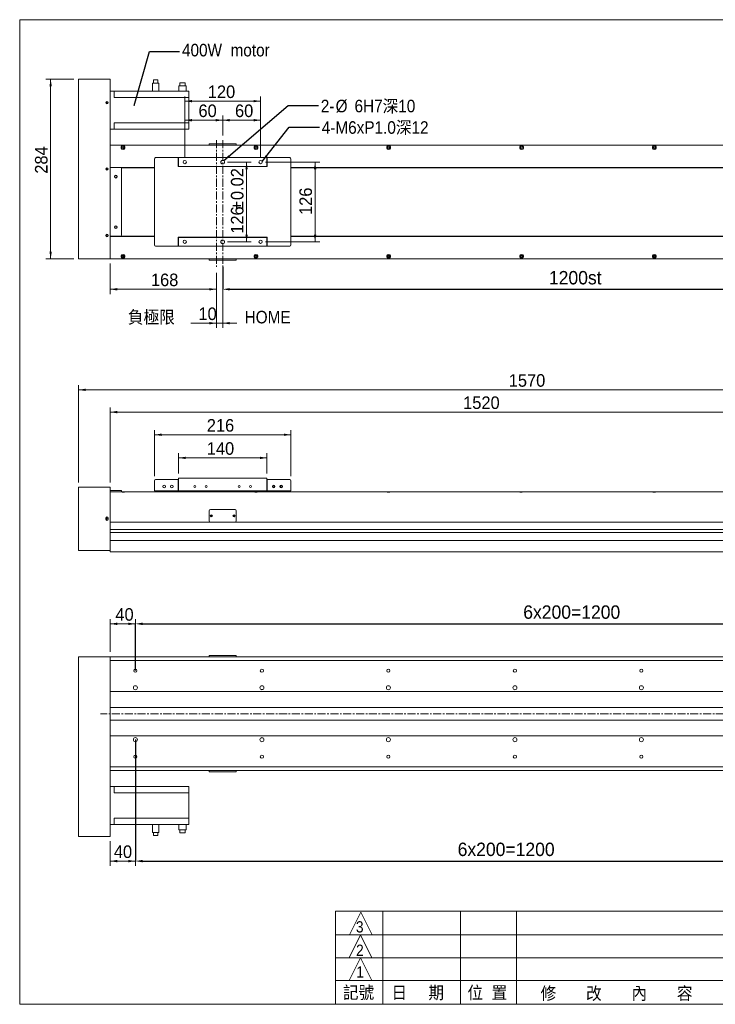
# Model space of a CAD drawing. Header units: millimetres. Extents: x 9 to 2218, y 7 to 1567.
# Tile 1 of 2: x 9 to 1109, y 10 to 1567. Entities that reach past the tile are written whole.
import ezdxf

# ---------------------------------------------------------------- set-up
doc = ezdxf.new("R2010")
doc.units = ezdxf.units.MM
doc.header["$PDSIZE"] = -1
doc.linetypes.add('CENTERX2', pattern=[20.32, 12.7, -2.54, 2.54, -2.54])
doc.layers.add('BORDER', color=7, linetype='Continuous', lineweight=0)
doc.styles.add('SLDTEXTSTYLE0', font='新細明體')
doc.styles.add('SLDTEXTSTYLE1', font='GOTHIC.TTF', dxfattribs={"width": 0.913})
doc.styles.get("Standard").update_dxf_attribs({"font": 'GOTHIC.TTF'})
doc.dimstyles.new('SLDDIMSTYLE0', dxfattribs={"dimtxt": 21.187337, "dimasz": 11.25, "dimexe": 0, "dimexo": 0.0625, "dimgap": 5.296834, "dimtad": 1, "dimtoh": 1, "dimdec": 3, "dimzin": 12, "dimdsep": 46, "dimtxsty": 'SLDTEXTSTYLE0', "dimsah": 1, "dimcen": 0.09, "dimadec": 0, "dimazin": 0, "dimtfac": 1, "dimtdec": 3, "dimtofl": 0, "dimtmove": 0, "dimatfit": 3, "dimfxl": 0, "dimtolj": 1, "dimtzin": 12, "dimarcsym": 0})
doc.dimstyles.new('SLDDIMSTYLE1', dxfattribs={"dimtxt": 3.75, "dimasz": 1.25, "dimexe": 0, "dimexo": 0.0625, "dimgap": 0.9375, "dimtad": 0, "dimtih": 1, "dimtoh": 1, "dimdec": 0, "dimzin": 0, "dimdsep": 46, "dimtxsty": 'Standard', "dimblk1": 'DOT', "dimblk2": 'DOT', "dimsah": 1, "dimcen": 0.09, "dimadec": 0, "dimazin": 0, "dimtfac": 1, "dimtdec": 0, "dimtofl": 0, "dimtmove": 0, "dimatfit": 3, "dimldrblk": 'DOT', "dimfxl": 0, "dimtolj": 1, "dimtzin": 0, "dimarcsym": 0})
doc.dimstyles.new('SLDDIMSTYLE2', dxfattribs={"dimtxt": 11.25, "dimasz": 11.25, "dimexe": 0, "dimexo": 0.0625, "dimgap": 2.8125, "dimtad": 0, "dimtih": 1, "dimtoh": 1, "dimdec": 0, "dimzin": 0, "dimdsep": 46, "dimtxsty": 'Standard', "dimsah": 1, "dimcen": 0.09, "dimadec": 0, "dimazin": 0, "dimtfac": 1, "dimtdec": 0, "dimtofl": 0, "dimtmove": 0, "dimatfit": 3, "dimfxl": 0, "dimtolj": 1, "dimtzin": 0, "dimarcsym": 0})

# ---------------------------------------------------------------- blocks, each defined once
blk = doc.blocks.new('*D1')
at = {"layer": 'BORDER'}
for p, q in [((152, 835.1), (152, 954)), ((1672, 828), (1672, 954)), ((152, 946.5), (1672, 946.5))]:
    blk.add_line(p, q, dxfattribs=at)
for points in [[(152, 946.5), (163.3, 944.6), (163.3, 948.4)], [(1672, 946.5), (1660.8, 948.4), (1660.8, 944.6)]]:
    blk.add_solid(points, dxfattribs=at)
at = {"layer": 'BORDER', "insert": (710.2, 971.3), "char_height": 19.84, "attachment_point": 1, "style": 'SLDTEXTSTYLE0'}
blk.add_mtext('1520', dxfattribs=at)
blk = doc.blocks.new('*D2')
at = {"layer": 'BORDER'}
for p, q in [((102, 835.1), (102, 989.2)), ((102, 981.7), (1672, 981.7)), ((1672, 828), (1672, 989.2))]:
    blk.add_line(p, q, dxfattribs=at)
for points in [[(102, 981.7), (113.3, 979.9), (113.3, 983.6)], [(1672, 981.7), (1660.8, 983.6), (1660.8, 979.9)]]:
    blk.add_solid(points, dxfattribs=at)
at = {"layer": 'BORDER', "insert": (782.3, 1006.5), "char_height": 19.84, "attachment_point": 1, "style": 'SLDTEXTSTYLE0'}
blk.add_mtext('1570', dxfattribs=at)
blk = doc.blocks.new('*D3')
at = {"layer": 'BORDER'}
for p, q in [((260, 849.5), (260, 881.7)), ((260, 874.2), (400, 874.2)), ((400, 849.5), (400, 881.7))]:
    blk.add_line(p, q, dxfattribs=at)
for points in [[(260, 874.2), (271.3, 872.3), (271.3, 876)], [(400, 874.2), (388.8, 876), (388.8, 872.3)]]:
    blk.add_solid(points, dxfattribs=at)
at = {"layer": 'BORDER', "insert": (304.9, 898.9), "char_height": 19.84, "attachment_point": 1, "style": 'SLDTEXTSTYLE0'}
blk.add_mtext('140', dxfattribs=at)
blk = doc.blocks.new('*D4')
at = {"layer": 'BORDER'}
for p, q in [((222, 845.5), (222, 918.2)), ((222, 910.7), (438, 910.7)), ((438, 845.5), (438, 918.2))]:
    blk.add_line(p, q, dxfattribs=at)
for points in [[(222, 910.7), (233.3, 908.9), (233.3, 912.6)], [(438, 910.7), (426.8, 912.6), (426.8, 908.9)]]:
    blk.add_solid(points, dxfattribs=at)
at = {"layer": 'BORDER', "insert": (304.9, 935.5), "char_height": 19.84, "attachment_point": 1, "style": 'SLDTEXTSTYLE0'}
blk.add_mtext('216', dxfattribs=at)
blk = doc.blocks.new('*D7')
at = {"layer": 'BORDER'}
for p, q in [((152, 1181.3), (152, 1133.2)), ((320, 1166.9), (320, 1133.2)), ((320, 1140.7), (152, 1140.7))]:
    blk.add_line(p, q, dxfattribs=at)
for points in [[(152, 1140.7), (163.3, 1138.8), (163.3, 1142.6)], [(320, 1140.7), (308.8, 1142.6), (308.8, 1138.8)]]:
    blk.add_solid(points, dxfattribs=at)
at = {"layer": 'BORDER', "insert": (216.6, 1165.5), "char_height": 19.84, "attachment_point": 1, "style": 'SLDTEXTSTYLE0'}
blk.add_mtext('168', dxfattribs=at)
blk = doc.blocks.new('*D8')
at = {"layer": 'BORDER'}
for p, q in [((330, 1168.9), (330, 1079.6)), ((320, 1166.9), (320, 1079.6)), ((320, 1087.1), (279.8, 1087.1)), ((330, 1087.1), (320, 1087.1)), ((330, 1087.1), (352.5, 1087.1))]:
    blk.add_line(p, q, dxfattribs=at)
for points in [[(320, 1087.1), (308.8, 1089), (308.8, 1085.2)], [(330, 1087.1), (341.3, 1085.2), (341.3, 1089)]]:
    blk.add_solid(points, dxfattribs=at)
at = {"layer": 'BORDER', "insert": (291.7, 1111.9), "char_height": 19.84, "attachment_point": 1, "style": 'SLDTEXTSTYLE0'}
blk.add_mtext('10', dxfattribs=at)
blk = doc.blocks.new('*D9')
at = {"layer": 'BORDER', "color": 0, "lineweight": -2}
for p, q in [((330, 1176.4), (330, 1140.7)), ((1530, 1174.4), (1530, 1140.7)), ((341.3, 1140.7), (1518.8, 1140.7))]:
    blk.add_line(p, q, dxfattribs=at)
at = {"layer": 'BORDER', "color": 0}
for points in [[(341.3, 1142.6), (341.3, 1138.8), (330, 1140.7)], [(1518.8, 1142.6), (1518.8, 1138.8), (1530, 1140.7)]]:
    blk.add_solid(points, dxfattribs=at)
at = {"layer": 'Defpoints', "color": 0}
for p in [(330, 1176.4), (1530, 1174.4), (1530, 1140.7)]:
    blk.add_point(p, dxfattribs=at)
at = {"layer": 'BORDER', "color": 0, "insert": (845.8, 1169.6), "char_height": 21.19, "attachment_point": 1, "style": 'SLDTEXTSTYLE0'}
blk.add_mtext('\\A1;1200st', dxfattribs=at)
blk = doc.blocks.new('*D10')
at = {"layer": 'BORDER'}
for p, q in [((397.5, 1341.8), (483.6, 1341.8)), ((476.1, 1341.8), (476.1, 1215.8)), ((397.5, 1215.8), (483.6, 1215.8))]:
    blk.add_line(p, q, dxfattribs=at)
for points in [[(476.1, 1341.8), (474.2, 1330.5), (478, 1330.5)], [(476.1, 1215.8), (478, 1227), (474.2, 1227)]]:
    blk.add_solid(points, dxfattribs=at)
at = {"layer": 'BORDER', "insert": (451.3, 1258.2), "char_height": 19.84, "attachment_point": 1, "rotation": 90, "style": 'SLDTEXTSTYLE0'}
blk.add_mtext('126', dxfattribs=at)
blk = doc.blocks.new('*D11')
at = {"layer": 'BORDER'}
for p, q in [((337.5, 1341.8), (375.3, 1341.8)), ((367.8, 1341.8), (367.8, 1215.8)), ((337.5, 1215.8), (375.3, 1215.8))]:
    blk.add_line(p, q, dxfattribs=at)
for points in [[(367.8, 1341.8), (365.9, 1330.5), (369.7, 1330.5)], [(367.8, 1215.8), (369.7, 1227), (365.9, 1227)]]:
    blk.add_solid(points, dxfattribs=at)
at = {"layer": 'BORDER', "char_height": 19.84, "attachment_point": 1, "rotation": 90, "style": 'SLDTEXTSTYLE0'}
for s, insert in [('0.02', (343, 1281.7)), ('%%p', (343, 1265.8)), ('126', (343, 1228.5))]:
    blk.add_mtext(s, dxfattribs=dict(at, insert=insert))
blk = doc.blocks.new('*D12')
at = {"layer": 'BORDER'}
for p, q in [((94.5, 1472.8), (50.5, 1472.8)), ((58, 1472.8), (58, 1188.8)), ((94.5, 1188.8), (50.5, 1188.8))]:
    blk.add_line(p, q, dxfattribs=at)
for points in [[(58, 1472.8), (56.1, 1461.5), (59.9, 1461.5)], [(58, 1188.8), (59.9, 1200), (56.1, 1200)]]:
    blk.add_solid(points, dxfattribs=at)
at = {"layer": 'BORDER', "insert": (33.2, 1323.4), "char_height": 19.84, "attachment_point": 1, "rotation": 90, "style": 'SLDTEXTSTYLE0'}
blk.add_mtext('284', dxfattribs=at)
blk = doc.blocks.new('*D13')
at = {"layer": 'BORDER'}
for p, q in [((270, 1349.3), (270, 1445.6)), ((270, 1438.1), (390, 1438.1)), ((390, 1349.3), (390, 1445.6))]:
    blk.add_line(p, q, dxfattribs=at)
for points in [[(270, 1438.1), (281.3, 1436.3), (281.3, 1440)], [(390, 1438.1), (378.8, 1440), (378.8, 1436.3)]]:
    blk.add_solid(points, dxfattribs=at)
at = {"layer": 'BORDER', "insert": (306.5, 1462.9), "char_height": 19.84, "attachment_point": 1, "style": 'SLDTEXTSTYLE0'}
blk.add_mtext('120', dxfattribs=at)
blk = doc.blocks.new('*D14')
at = {"layer": 'BORDER'}
for p, q in [((270, 1349.3), (270, 1415.5)), ((330, 1408), (270, 1408)), ((330, 1384), (330, 1415.5))]:
    blk.add_line(p, q, dxfattribs=at)
for points in [[(270, 1408), (281.3, 1406.1), (281.3, 1409.9)], [(330, 1408), (318.8, 1409.9), (318.8, 1406.1)]]:
    blk.add_solid(points, dxfattribs=at)
at = {"layer": 'BORDER', "insert": (291.7, 1432.8), "char_height": 19.84, "attachment_point": 1, "style": 'SLDTEXTSTYLE0'}
blk.add_mtext('60', dxfattribs=at)
blk = doc.blocks.new('*D15')
at = {"layer": 'BORDER'}
for p, q in [((330, 1384), (330, 1415.5)), ((330, 1408), (390, 1408)), ((390, 1349.3), (390, 1415.5))]:
    blk.add_line(p, q, dxfattribs=at)
for points in [[(330, 1408), (341.3, 1406.1), (341.3, 1409.9)], [(390, 1408), (378.8, 1409.9), (378.8, 1406.1)]]:
    blk.add_solid(points, dxfattribs=at)
at = {"layer": 'BORDER', "insert": (349.5, 1432.8), "char_height": 19.84, "attachment_point": 1, "style": 'SLDTEXTSTYLE0'}
blk.add_mtext('60', dxfattribs=at)
blk = doc.blocks.new('_Dot')
at = {"color": 0, "linetype": 'ByBlock', "lineweight": -2}
blk.add_line((-0.5, 0), (-1, 0), dxfattribs=at)
at = {"color": 0, "linetype": 'ByBlock', "const_width": 0.5}
blk.add_lwpolyline([(-0.25, 0, 1), (0.25, 0, 1)], format="xyb", close=True, dxfattribs=at)
blk = doc.blocks.new('SW_NOTE_0')
at = {"layer": 'BORDER', "color": 0, "char_height": 19.84, "attachment_point": 1, "style": 'SLDTEXTSTYLE1'}
for s, insert in [('2-', (3.8, 9.2, 58.2)), ('%%c', (27.2, 9.2, 58.2)), ('6H7深10', (57.1, 9.2, 58.2))]:
    blk.add_mtext(s, dxfattribs=dict(at, insert=insert))
blk = doc.blocks.new('*D21')
at = {"layer": 'BORDER'}
for p, q in [((152, 567.3), (152, 619.3)), ((152, 611.8), (192, 611.8)), ((192, 545.3), (192, 619.3))]:
    blk.add_line(p, q, dxfattribs=at)
for points in [[(152, 611.8), (163.3, 609.9), (163.3, 613.7)], [(192, 611.8), (180.8, 613.7), (180.8, 609.9)]]:
    blk.add_solid(points, dxfattribs=at)
at = {"layer": 'BORDER', "insert": (160.4, 636.6), "char_height": 19.84, "attachment_point": 1, "style": 'SLDTEXTSTYLE0'}
blk.add_mtext('40', dxfattribs=at)
blk = doc.blocks.new('*D23')
at = {"layer": 'BORDER'}
for p, q in [((192, 421.3), (192, 229.2)), ((152, 268.3), (152, 229.2)), ((152, 236.7), (192, 236.7))]:
    blk.add_line(p, q, dxfattribs=at)
for points in [[(152, 236.7), (163.3, 234.8), (163.3, 238.6)], [(192, 236.7), (180.8, 238.6), (180.8, 234.8)]]:
    blk.add_solid(points, dxfattribs=at)
at = {"layer": 'BORDER', "insert": (157.9, 261.5), "char_height": 19.84, "attachment_point": 1, "style": 'SLDTEXTSTYLE0'}
blk.add_mtext('40', dxfattribs=at)
blk = doc.blocks.new('*D24')
at = {"layer": 'BORDER', "color": 0, "lineweight": -2}
for p, q in [((192, 537.8), (192, 611.8)), ((203.3, 611.8), (1380.8, 611.8)), ((1392, 537.8), (1392, 611.8))]:
    blk.add_line(p, q, dxfattribs=at)
at = {"layer": 'BORDER', "color": 0}
for points in [[(203.3, 613.7), (203.3, 609.9), (192, 611.8)], [(1380.8, 613.7), (1380.8, 609.9), (1392, 611.8)]]:
    blk.add_solid(points, dxfattribs=at)
at = {"layer": 'Defpoints', "color": 0}
for p in [(1392, 611.8), (192, 537.8), (1392, 537.8)]:
    blk.add_point(p, dxfattribs=at)
at = {"layer": 'BORDER', "color": 0, "insert": (805.2, 641), "char_height": 21.187, "attachment_point": 1, "style": 'SLDTEXTSTYLE0'}
blk.add_mtext('\\A1;6x200=1200', dxfattribs=at)
blk = doc.blocks.new('*D25')
at = {"layer": 'BORDER', "color": 0, "lineweight": -2}
for p, q in [((192, 428.7), (192, 236.7)), ((1392, 428.7), (1392, 236.7)), ((203.3, 236.7), (1380.8, 236.7))]:
    blk.add_line(p, q, dxfattribs=at)
at = {"layer": 'BORDER', "color": 0}
for points in [[(203.3, 238.6), (203.3, 234.8), (192, 236.7)], [(1380.8, 238.6), (1380.8, 234.8), (1392, 236.7)]]:
    blk.add_solid(points, dxfattribs=at)
at = {"layer": 'Defpoints', "color": 0}
for p in [(192, 428.8), (1392, 428.8), (1392, 236.7)]:
    blk.add_point(p, dxfattribs=at)
at = {"layer": 'BORDER', "color": 0, "insert": (701.5, 265.9), "char_height": 21.187, "attachment_point": 1, "style": 'SLDTEXTSTYLE0'}
blk.add_mtext('\\A1;6x200=1200', dxfattribs=at)

msp = doc.modelspace()

# ---------------------------------------------------------------- linework, layer by layer
at = {"color": 7, "linetype": 'Continuous', "lineweight": 15}
for p, q in [((102.0173, 1472.7782), (102.0173, 1188.7782)), ((152.0173, 1472.7782), (102.0173, 1472.7782)), ((152.0173, 1472.7782), (152.0173, 1188.7782)), ((219.0173, 1466.5782), (229.0173, 1466.5782)), ((219.0173, 1466.5782), (219.0173, 1453.7782)), ((220.5173, 1471.5782), (220.5173, 1466.5782)), ((220.5173, 1471.5782), (227.5173, 1471.5782)), ((227.5173, 1466.5782), (227.5173, 1471.5782)), ((229.0173, 1466.5782), (229.0173, 1453.7782)), ((262.5173, 1467.1782), (262.5173, 1462.1782)), ((262.5173, 1467.1782), (270.5173, 1467.1782)), ((270.5173, 1462.1782), (270.5173, 1467.1782)), ((152.0173, 1453.7782), (158.5173, 1453.7782)), ((158.5173, 1453.7782), (158.5173, 1448.7782)), ((158.5173, 1453.7782), (276.5173, 1453.7782)), ((158.5173, 1448.7782), (158.5173, 1443.7782)), ((260.5173, 1462.1782), (272.5173, 1462.1782)), ((260.5173, 1462.1782), (260.5173, 1453.7782)), ((272.5173, 1462.1782), (272.5173, 1453.7782)), ((276.5173, 1453.7782), (276.5173, 1448.7782)), ((276.5173, 1448.7782), (276.5173, 1443.7782)), ((158.5173, 1443.7782), (276.5173, 1443.7782)), ((276.5173, 1403.7782), (276.5173, 1443.7782)), ((158.5173, 1403.7782), (276.5173, 1403.7782)), ((158.5173, 1398.7782), (158.5173, 1403.7782)), ((276.5173, 1398.7782), (276.5173, 1403.7782)), ((158.5173, 1393.7782), (152.0173, 1393.7782)), ((158.5173, 1398.7782), (158.5173, 1393.7782)), ((158.5173, 1393.7782), (276.5173, 1393.7782)), ((276.5173, 1393.7782), (276.5173, 1398.7782)), ((308.5173, 1368.7782), (308.5173, 1370.7782)), ((310.5173, 1370.7782), (308.5173, 1370.7782)), ((349.5173, 1370.7782), (310.5173, 1370.7782)), ((351.5173, 1370.7782), (349.5173, 1370.7782)), ((351.5173, 1368.7782), (351.5173, 1370.7782)), ((152.0173, 1368.7782), (152.2673, 1368.7782)), ((152.0173, 1362.7782), (152.2673, 1362.7782)), ((152.0173, 1360.7782), (152.2673, 1360.7782)), ((1662.7673, 1368.7782), (152.2673, 1368.7782)), ((152.2673, 1368.7782), (152.2673, 1365.7782)), ((152.2673, 1365.7782), (152.2673, 1333.2782)), ((152.0173, 1347.7782), (152.2673, 1347.7782)), ((222.0173, 1210.7782), (222.0173, 1346.7782)), ((224.0173, 1348.7782), (259.8173, 1348.7782)), ((259.8173, 1348.7782), (259.8173, 1346.7782)), ((259.8173, 1346.7782), (259.8173, 1334.6782)), ((260.0173, 1348.7782), (260.0173, 1334.7782)), ((260.0173, 1348.7782), (400.0173, 1348.7782)), ((400.0173, 1348.7782), (400.0173, 1334.7782)), ((400.0173, 1343.2782), (400.2173, 1343.2782)), ((400.2173, 1348.7782), (436.0173, 1348.7782)), ((400.2173, 1346.7782), (400.2173, 1348.7782)), ((400.2173, 1334.6782), (400.2173, 1346.7782)), ((438.0173, 1346.7782), (438.0173, 1210.7782)), ((152.6881, 1332.7782), (152.0173, 1332.7782)), ((152.2673, 1333.2782), (222.0173, 1333.2782)), ((152.2673, 1332.7782), (152.2673, 1333.2782)), ((153.5173, 1333.0282), (168.5173, 1333.0282)), ((222.0173, 1332.7782), (169.3464, 1332.7782)), ((170.0173, 1331.5282), (170.0173, 1226.0282)), ((259.8173, 1334.6782), (400.2173, 1334.6782)), ((260.0173, 1334.7782), (400.0173, 1334.7782)), ((400.0173, 1334.7782), (400.0173, 1334.6782)), ((438.0173, 1333.2782), (1662.7673, 1333.2782)), ((1653.6881, 1332.7782), (438.0173, 1332.7782)), ((152.6881, 1224.7782), (152.0173, 1224.7782)), ((152.2673, 1224.7782), (152.2673, 1224.2782)), ((222.0173, 1224.2782), (152.2673, 1224.2782)), ((152.2673, 1191.7782), (152.2673, 1224.2782)), ((153.5173, 1224.5282), (168.5173, 1224.5282)), ((222.0173, 1224.7782), (169.3464, 1224.7782)), ((400.2173, 1222.8782), (259.8173, 1222.8782)), ((259.8173, 1222.8782), (259.8173, 1210.7782)), ((260.0173, 1222.7782), (260.0173, 1208.7782)), ((260.0173, 1222.7782), (400.0173, 1222.7782)), ((400.0173, 1222.8782), (400.0173, 1222.7782)), ((400.0173, 1222.7782), (400.0173, 1208.7782)), ((400.2173, 1214.2782), (400.0173, 1214.2782)), ((400.2173, 1210.7782), (400.2173, 1222.8782)), ((1653.6881, 1224.7782), (438.0173, 1224.7782)), ((1662.7673, 1224.2782), (438.0173, 1224.2782)), ((152.2673, 1209.7782), (152.0173, 1209.7782)), ((259.8173, 1208.7782), (224.0173, 1208.7782)), ((259.8173, 1210.7782), (259.8173, 1208.7782)), ((260.0173, 1208.7782), (400.0173, 1208.7782)), ((400.2173, 1208.7782), (400.2173, 1210.7782)), ((436.0173, 1208.7782), (400.2173, 1208.7782)), ((152.0173, 1188.7782), (102.0173, 1188.7782)), ((152.0173, 1196.7782), (152.2673, 1196.7782)), ((152.0173, 1194.7782), (152.2673, 1194.7782)), ((152.2673, 1188.7782), (152.0173, 1188.7782)), ((152.2673, 1188.7782), (152.2673, 1191.7782)), ((152.2673, 1188.7782), (1662.7673, 1188.7782)), ((308.5173, 1188.7782), (308.5173, 1186.7782)), ((308.5173, 1186.7782), (310.5173, 1186.7782)), ((310.5173, 1186.7782), (349.5173, 1186.7782)), ((349.5173, 1186.7782), (351.5173, 1186.7782)), ((351.5173, 1188.7782), (351.5173, 1186.7782)), ((260.0173, 842.0038), (260.0173, 822.0038)), ((260.0173, 842.0038), (400.0173, 842.0038)), ((400.0173, 842.0038), (400.0173, 822.0038)), ((152.0173, 827.6038), (102.0173, 827.6038)), ((102.0173, 827.6038), (102.0173, 727.6038)), ((152.0173, 827.6038), (152.0173, 727.6038)), ((222.0173, 822.0038), (222.0173, 838.0038)), ((224.0173, 840.0038), (259.8173, 840.0038)), ((259.8173, 840.0038), (259.8173, 838.0038)), ((260.0173, 840.0038), (259.8173, 840.0038)), ((259.8173, 838.5038), (260.0173, 838.5038)), ((259.8173, 822.0038), (259.8173, 838.0038)), ((400.2173, 840.0038), (400.0173, 840.0038)), ((400.2173, 838.5038), (400.0173, 838.5038)), ((400.0173, 835.5038), (400.2173, 835.5038)), ((400.2173, 840.0038), (436.0173, 840.0038)), ((400.2173, 838.0038), (400.2173, 840.0038)), ((400.2173, 838.0038), (400.2173, 822.0038)), ((438.0173, 838.0038), (438.0173, 822.0038)), ((152.0173, 822.4538), (153.5173, 822.4538)), ((152.2673, 820.4538), (152.0173, 820.4538)), ((152.2673, 820.3038), (152.0173, 820.3038)), ((152.2673, 817.5038), (152.2673, 820.5038)), ((152.2673, 820.5038), (169.6888, 820.5038)), ((152.2673, 772.5038), (152.2673, 817.5038)), ((153.5173, 822.4538), (168.5173, 822.4538)), ((168.5173, 822.4538), (170.0173, 822.4538)), ((169.5173, 820.5038), (175.5173, 820.5038)), ((170.0173, 822.4538), (170.0173, 820.5038)), ((175.3457, 820.5038), (379.6888, 820.5038)), ((222.0173, 822.0038), (222.0173, 822.5038)), ((224.0173, 822.0038), (222.0173, 822.0038)), ((259.8173, 822.0038), (224.0173, 822.0038)), ((260.0173, 822.0038), (400.0173, 822.0038)), ((275.0173, 822.0038), (275.0173, 820.5038)), ((379.5173, 820.5038), (385.5173, 820.5038)), ((385.0173, 820.5038), (385.0173, 822.0038)), ((385.3457, 820.5038), (589.6888, 820.5038)), ((388.3247, 821.7172), (388.5652, 822.0038)), ((389.0908, 821.0744), (389.7709, 820.5038)), ((392.1045, 820.5038), (390.3168, 822.0038)), ((400.2173, 822.5038), (400.0173, 822.5038)), ((436.0173, 822.0038), (400.2173, 822.0038)), ((421.7899, 822.0038), (422.4698, 821.5678)), ((438.0173, 822.0038), (436.0173, 822.0038)), ((438.0173, 822.0038), (438.0173, 822.5038)), ((589.5173, 820.5038), (595.5173, 820.5038)), ((595.3457, 820.5038), (799.6888, 820.5038)), ((799.5173, 820.5038), (805.5173, 820.5038)), ((805.3457, 820.5038), (1009.6888, 820.5038)), ((1009.5173, 820.5038), (1015.5173, 820.5038)), ((1015.3457, 820.5038), (1219.6888, 820.5038)), ((152.2673, 805.0038), (152.0173, 805.0038)), ((152.2673, 802.5038), (152.0173, 802.5038)), ((145.0173, 777.0038), (145.0173, 779.0038)), ((149.0173, 779.0038), (149.0173, 777.0038)), ((308.5173, 774.5038), (308.5173, 790.5038)), ((310.5173, 792.5038), (349.5173, 792.5038)), ((312.0173, 783.8038), (312.0173, 781.2038)), ((312.5172, 783.7038), (312.5172, 781.3038)), ((347.5173, 783.7038), (347.5173, 781.3038)), ((348.0173, 783.8038), (348.0173, 781.2038)), ((351.5173, 790.5038), (351.5173, 774.5038)), ((152.0173, 775.0038), (152.2673, 775.0038)), ((152.0173, 772.5038), (152.0173, 761.0038)), ((310.5173, 772.5038), (152.0173, 772.5038)), ((152.2673, 772.5038), (310.5173, 772.5038)), ((349.5173, 772.5038), (310.5173, 772.5038)), ((349.5173, 772.5038), (1660.7673, 772.5038)), ((1652.0172, 772.5038), (349.5173, 772.5038)), ((1652.0172, 761.0038), (152.0173, 761.0038)), ((1652.0172, 756.0038), (152.0173, 756.0038)), ((152.0173, 756.0038), (152.0173, 743.5038)), ((1652.0172, 743.5038), (152.0173, 743.5038)), ((152.0173, 727.6038), (102.0173, 727.6038)), ((152.0173, 727.6038), (152.0173, 725.5038)), ((152.0173, 725.5038), (1652.0173, 725.5038)), ((308.5173, 559.7515), (308.5173, 561.7515)), ((310.5173, 561.7515), (308.5173, 561.7515)), ((349.5173, 561.7515), (310.5173, 561.7515)), ((351.5173, 561.7515), (349.5173, 561.7515)), ((351.5173, 559.7515), (351.5173, 561.7515)), ((152.0173, 559.7515), (102.0173, 559.7515)), ((102.0173, 559.7515), (102.0173, 275.7515)), ((152.0173, 559.7515), (152.0173, 555.908)), ((1652.0172, 559.7515), (152.0173, 559.7515)), ((152.0173, 555.908), (152.0173, 553.834)), ((152.0173, 553.834), (1652.0173, 553.834)), ((152.0173, 504.7515), (152.0173, 553.834)), ((1652.0173, 504.7515), (152.0173, 504.7515)), ((152.0173, 504.7515), (152.0173, 502.7515)), ((152.0173, 502.7515), (152.0173, 481.7515)), ((390.7673, 507.7515), (393.2673, 507.7515)), ((152.0173, 481.7515), (152.0173, 479.7515)), ((1652.0173, 479.7515), (152.0173, 479.7515)), ((152.0173, 459.7515), (152.0173, 479.7515)), ((1652.0173, 459.7515), (152.0173, 459.7515)), ((152.0173, 459.7515), (152.0173, 457.7515)), ((152.0173, 457.7515), (152.0173, 436.7515)), ((152.0173, 436.7515), (152.0173, 434.7515)), ((1652.0173, 434.7515), (152.0173, 434.7515)), ((152.0173, 385.669), (152.0173, 434.7515)), ((390.7673, 431.7515), (393.2673, 431.7515)), ((1652.0173, 385.669), (152.0173, 385.669)), ((152.0173, 385.669), (152.0173, 383.595)), ((152.0173, 383.595), (152.0173, 275.7515)), ((1652.0172, 379.7515), (152.0173, 379.7515)), ((308.5173, 379.7515), (308.5173, 377.7515)), ((308.5173, 377.7515), (310.5173, 377.7515)), ((310.5173, 377.7515), (349.5173, 377.7515)), ((349.5173, 377.7515), (351.5173, 377.7515)), ((351.5173, 379.7515), (351.5173, 377.7515)), ((152.0173, 354.7515), (158.5173, 354.7515)), ((158.5173, 354.7515), (158.5173, 349.7515)), ((158.5173, 354.7515), (276.5173, 354.7515)), ((158.5173, 349.7515), (158.5173, 344.7515)), ((158.5173, 344.7515), (276.5173, 344.7515)), ((276.5173, 354.7515), (276.5173, 349.7515)), ((276.5173, 349.7515), (276.5173, 344.7515)), ((276.5173, 304.7515), (276.5173, 344.7515)), ((158.5173, 304.7515), (276.5173, 304.7515)), ((158.5173, 299.7515), (158.5173, 304.7515)), ((158.5173, 299.7515), (158.5173, 294.7515)), ((276.5173, 299.7515), (276.5173, 304.7515)), ((276.5173, 294.7515), (276.5173, 299.7515)), ((158.5173, 294.7515), (152.0173, 294.7515)), ((158.5173, 294.7515), (276.5173, 294.7515)), ((219.0173, 281.9515), (219.0173, 294.7515)), ((229.0172, 281.9515), (219.0173, 281.9515)), ((220.5173, 281.9515), (220.5173, 276.9515)), ((227.5173, 276.9515), (227.5173, 281.9515)), ((229.0172, 281.9515), (229.0172, 294.7515)), ((260.5173, 286.3515), (260.5173, 294.7515)), ((272.5173, 286.3515), (260.5173, 286.3515)), ((262.5173, 286.3515), (262.5173, 281.3515)), ((266.5173, 281.3515), (262.5173, 281.3515)), ((270.5173, 281.3515), (266.5173, 281.3515)), ((270.5173, 281.3515), (270.5173, 286.3515)), ((272.5173, 286.3515), (272.5173, 294.7515)), ((152.0173, 275.7515), (102.0173, 275.7515)), ((224.0173, 276.9515), (220.5173, 276.9515)), ((227.5173, 276.9515), (224.0173, 276.9515))]:
    msp.add_line(p, q, dxfattribs=at)
at = {"color": 7, "linetype": 'Continuous', "lineweight": 15, "flags": 128}
for points in [[(175.3457, 820.5038), (174.9258, 820.3983), (174.319, 820.1577), (173.4476, 819.8638), (172.6612, 819.7429), (171.8551, 819.8039), (170.9852, 820.0544), (170.257, 820.3417), (169.7984, 820.4918), (169.6888, 820.5038)], [(385.3457, 820.5038), (385.0358, 820.4368), (384.5308, 820.2427), (383.7556, 819.9529), (382.9307, 819.7651), (382.0454, 819.7727), (381.3286, 819.9372), (380.5929, 820.2067), (379.9094, 820.4646), (379.6888, 820.5038)], [(389.0908, 821.0744), (388.9413, 821.1998), (388.7976, 821.3204), (388.6652, 821.4315), (388.5491, 821.5289), (388.4538, 821.6089), (388.383, 821.6683), (388.3395, 821.7049), (388.3247, 821.7172)], [(595.3457, 820.5038), (595.0358, 820.4368), (594.5308, 820.2427), (593.7556, 819.9529), (592.9307, 819.7651), (592.0454, 819.7727), (591.3286, 819.9372), (590.5929, 820.2067), (589.9094, 820.4646), (589.6888, 820.5038)], [(805.3457, 820.5038), (805.0358, 820.4368), (804.5308, 820.2427), (803.7556, 819.9529), (802.9307, 819.7651), (802.0454, 819.7727), (801.3286, 819.9372), (800.5929, 820.2067), (799.9094, 820.4646), (799.6888, 820.5038)], [(1015.3457, 820.5038), (1015.0358, 820.4368), (1014.5308, 820.2427), (1013.7556, 819.9529), (1012.9307, 819.7651), (1012.0454, 819.7727), (1011.3286, 819.9372), (1010.5929, 820.2067), (1009.9094, 820.4646), (1009.6888, 820.5038)]]:
    msp.add_lwpolyline(points, dxfattribs=at)
at = {"color": 7, "linetype": 'Continuous', "lineweight": 15}
for centre, radius in [((147.0173, 1435.7782), 2), ((147.0173, 1435.7782), 1.3), ((172.5173, 1364.7782), 1.75), ((172.5173, 1364.7782), 1.3), ((382.5173, 1364.7782), 1.75), ((382.5173, 1364.7782), 1.3), ((592.5173, 1364.7782), 1.75), ((592.5173, 1364.7782), 1.3), ((802.5173, 1364.7782), 1.75), ((802.5173, 1364.7782), 1.3), ((1012.5173, 1364.7782), 1.75), ((1012.5173, 1364.7782), 1.3), ((270.0173, 1341.7782), 2.6), ((330.0173, 1341.7782), 3), ((390.0173, 1341.7782), 2.6), ((147.0173, 1330.7782), 2), ((147.0173, 1330.7782), 1.3), ((161.0173, 1318.7782), 2.25), ((161.0173, 1318.7782), 1.65), ((161.0173, 1238.7782), 2.25), ((161.0173, 1238.7782), 1.65), ((147.0173, 1225.7782), 2), ((147.0173, 1225.7782), 1.3), ((270.0173, 1215.7782), 2.6), ((330.0173, 1215.7782), 3), ((390.0173, 1215.7782), 2.6), ((172.5173, 1192.7782), 1.75), ((172.5173, 1192.7782), 1.3), ((382.5173, 1192.7782), 1.75), ((382.5173, 1192.7782), 1.3), ((592.5173, 1192.7782), 1.75), ((592.5173, 1192.7782), 1.3), ((802.5173, 1192.7782), 1.75), ((802.5173, 1192.7782), 1.3), ((1012.5173, 1192.7782), 1.75), ((1012.5173, 1192.7782), 1.3), ((237.5173, 829.0038), 2), ((249.5173, 829.0038), 2), ((286.0173, 829.0038), 1.65), ((304.0173, 829.0038), 1.65), ((356.0173, 829.0038), 1.65), ((374.0173, 829.0038), 1.65), ((410.5173, 829.0038), 2), ((410.5173, 829.0038), 1.3), ((422.5173, 829.0038), 2), ((422.5173, 829.0038), 1.3), ((147.0173, 778.0038), 1.3), ((312.0173, 782.5038), 1.75), ((312.0173, 782.5038), 1.3), ((348.0173, 782.5038), 1.75), ((348.0173, 782.5038), 1.3), ((192.0173, 537.7515), 2.5), ((392.0173, 537.7515), 2.5), ((592.0173, 537.7515), 2.5), ((792.0173, 537.7515), 2.5), ((992.0173, 537.7515), 2.5), ((192.0173, 510.7515), 3.25), ((392.0173, 510.7515), 3.25), ((592.0173, 510.7515), 3.25), ((792.0173, 510.7515), 3.25), ((992.0173, 510.7515), 3.25), ((192.0173, 428.7515), 3.25), ((392.0173, 428.7515), 3.25), ((592.0173, 428.7515), 3.25), ((792.0173, 428.7515), 3.25), ((992.0173, 428.7515), 3.25), ((192.0173, 401.7515), 2.5), ((392.0173, 401.7515), 2.5), ((592.0173, 401.7515), 2.5), ((792.0173, 401.7515), 2.5), ((992.0173, 401.7515), 2.5)]:
    msp.add_circle(centre, radius, dxfattribs=at)
for centre, radius, start, end in [((172.5173, 1364.7782), 3, 160.5287794, 19.4712206), ((172.5173, 1364.7782), 3, 19.4712206, 160.5287794), ((382.5173, 1364.7782), 3, 160.5287794, 19.4712206), ((382.5173, 1364.7782), 3, 19.4712206, 160.5287794), ((592.5173, 1364.7782), 3, 160.5287794, 19.4712206), ((592.5173, 1364.7782), 3, 19.4712206, 160.5287794), ((802.5173, 1364.7782), 3, 160.5287794, 19.4712206), ((802.5173, 1364.7782), 3, 19.4712206, 160.5287794), ((1012.5173, 1364.7782), 3, 160.5287794, 19.4712206), ((1012.5173, 1364.7782), 3, 19.4712206, 160.5287794), ((224.0173, 1346.7782), 2, 90, 180), ((403.0173, 1344.2782), 3, 158.9605302, 180), ((436.0173, 1346.7782), 2, 0, 90), ((153.5173, 1331.5282), 1.5, 90, 180), ((168.5173, 1331.5282), 1.5, 0, 90), ((272.0173, 1331.7782), 3, 75.1648884, 90), ((278.5173, 1331.7782), 3, 75.1648884, 90), ((381.5173, 1331.7782), 3, 90, 104.8351116), ((388.0173, 1331.7782), 3, 90, 104.8351116), ((153.5173, 1226.0282), 1.5, 180, 270), ((168.5173, 1226.0282), 1.5, 270, 0), ((272.0173, 1225.7782), 3, 270, 284.8351116), ((278.5173, 1225.7782), 3, 270, 284.8351116), ((381.5173, 1225.7782), 3, 255.1648884, 270), ((388.0173, 1225.7782), 3, 255.1648884, 270), ((224.0173, 1210.7782), 2, 180, 270), ((403.0173, 1213.2782), 3, 180, 201.0394698), ((436.0173, 1210.7782), 2, 270, 0), ((172.5173, 1192.7782), 3, 340.5287794, 199.4712206), ((172.5173, 1192.7782), 3, 199.4712206, 340.5287794), ((382.5173, 1192.7782), 3, 340.5287794, 199.4712206), ((382.5173, 1192.7782), 3, 199.4712206, 340.5287794), ((592.5173, 1192.7782), 3, 340.5287794, 199.4712206), ((592.5173, 1192.7782), 3, 199.4712206, 340.5287794), ((802.5173, 1192.7782), 3, 340.5287794, 199.4712206), ((802.5173, 1192.7782), 3, 199.4712206, 340.5287794), ((1012.5173, 1192.7782), 3, 340.5287794, 199.4712206), ((1012.5173, 1192.7782), 3, 199.4712206, 340.5287794), ((224.0173, 838.0038), 2, 90, 180), ((436.0173, 838.0038), 2, 0, 90), ((155.0173, 817.0038), 3, 156.4435357, 180), ((381.0173, 823.5038), 4.6, 330.4081542, 340.9685591), ((381.0173, 823.5038), 6, 330, 345.5224878), ((427.9607, 823.9865), 6, 199.2966361, 215.4828314), ((427.9607, 823.9865), 4.6, 205.5331636, 229.2109931), ((427.9607, 823.9865), 2.6, 229.6937392, 310.3062608), ((427.9607, 823.9865), 2.5, 232.4763087, 307.5236913), ((427.9607, 823.9865), 4.6, 310.7890069, 334.4668364), ((427.9607, 823.9865), 6, 324.5171686, 340.7033639), ((147.0173, 779.0038), 2, 0, 180), ((310.5173, 790.5038), 2, 90, 180), ((349.5173, 790.5038), 2, 0, 90), ((147.0173, 777.0038), 2, 180, 0), ((310.5173, 774.5038), 2, 180, 270), ((349.5173, 774.5038), 2, 270, 0)]:
    msp.add_arc(centre, radius, start, end, dxfattribs=at)
at = {"layer": 'BORDER', "color": 7}
for p, q in [((2218.2029, 1566.8919), (9.073, 1566.8919)), ((9.073, 1566.8919), (9.073, 10.3242)), ((508.4485, 157.4952), (1318.4485, 157.4952)), ((548.3049, 156.0807), (530.2622, 119.9952)), ((566.3477, 119.9952), (548.3049, 156.0807)), ((508.4485, 119.9952), (1318.4485, 119.9952)), ((547.9345, 119.9952), (529.8918, 83.9097)), ((530.2622, 119.9952), (566.3477, 119.9952)), ((565.9773, 83.9097), (547.9345, 119.9952)), ((508.4485, 83.9097), (1318.4485, 83.9097)), ((547.9345, 83.9097), (529.8918, 47.8242)), ((529.8918, 83.9097), (565.9773, 83.9097)), ((565.9773, 47.8242), (547.9345, 83.9097)), ((508.4485, 47.8242), (1318.4485, 47.8242)), ((529.8918, 47.8242), (565.9773, 47.8242)), ((9.073, 10.3242), (2218.2029, 10.3242))]:
    msp.add_line(p, q, dxfattribs=at)
at = {"layer": 'BORDER', "linetype": 'CENTERX2', "lineweight": 0}
for p, q in [((320.0173, 1376.5434), (320.0173, 1176.42)), ((330.0173, 1376.5434), (330.0173, 1176.42)), ((1691.5802, 469.7515), (137.0173, 469.7515))]:
    msp.add_line(p, q, dxfattribs=at)
at = {"layer": 'BORDER'}
for p, q in [((508.4485, 157.4952), (508.4485, 10.3242)), ((583.4485, 157.4952), (583.4485, 10.3242)), ((706.1846, 157.4952), (706.1846, 10.3242)), ((794.7314, 157.4952), (794.7314, 10.3242))]:
    msp.add_line(p, q, dxfattribs=at)

# ---------------------------------------------------------------- block references
msp.add_blockref('SW_NOTE_0', (481.3557, 1431.1041), dxfattribs=at)

# ---------------------------------------------------------------- texts
at = {"layer": 'BORDER', "attachment_point": 1, "style": 'SLDTEXTSTYLE1'}
for s, insert, char_height in [('400W  motor', (265.7008, 1528.7328, 24.25), 19.84375), ('4-M6xP1.0深12', (486.6553, 1406.3685, 58.25), 19.84375), ('負極限', (180.0975, 1106.6036), 19.84375), ('HOME', (364.7103, 1106.6036), 19.84375), ('3', (540.6063, 141.6852), 17.8594), ('2', (540.8465, 104.6972), 17.8594), ('1', (541.1251, 70.2939), 17.8594), ('記號', (520.0842, 38.9241), 19.84375), ('日     期', (596.8695, 38.6685), 19.84375), ('位  置', (716.9524, 38.6758), 19.84375), ('修       改       內       容', (832.6243, 37.5937), 19.84375)]:
    msp.add_mtext(s, dxfattribs=dict(at, insert=insert, char_height=char_height))

# ---------------------------------------------------------------- dimensions: what is measured, and where the dimension line sits
at = {"layer": 'BORDER'}
for base, p1, p2, picture, middle in [((58.015, 1188.7782), (102.0173, 1472.7782), (102.0173, 1188.7782), '*D12', (58.015, 1342.0695)), ((476.1059, 1215.7782), (390.0173, 1341.7782), (390.0173, 1215.7782), '*D10', (476.1059, 1276.8311))]:
    dim = msp.add_linear_dim(base=base, p1=p1, p2=p2, angle=90, dimstyle='SLDDIMSTYLE0', dxfattribs=at)
    dim.commit()
    dim.dimension.update_dxf_attribs({"geometry": picture, "text_midpoint": middle, "dimtype": 160})
for base, p1, p2, picture, middle in [((390.0173, 1438.1325), (270.0173, 1341.7782), (390.0173, 1341.7782), '*D13', (325.1005, 1438.1325)), ((270.0173, 1407.9913), (330.0173, 1376.5434), (270.0173, 1341.7782), '*D14', (304.0972, 1407.9913)), ((390.0173, 1407.9913), (330.0173, 1376.5434), (390.0173, 1341.7782), '*D15', (361.8701, 1407.9913)), ((152.0173, 1140.6904), (320.0173, 1174.4229), (152.0173, 1188.7782), '*D7', (235.2772, 1140.6904)), ((320.0173, 1087.0992), (330.0173, 1176.42), (320.0173, 1174.4229), '*D8', (304.0972, 1087.0992)), ((1672.0173, 981.7393), (102.0173, 827.6038), (1672.0173, 820.5038), '*D2', (807.149, 981.7393)), ((1672.0173, 946.4981), (152.0173, 827.6038), (1672.0173, 820.5038), '*D1', (735.0111, 946.4981)), ((438.0173, 910.7303), (222.0173, 838.0038), (438.0173, 838.0038), '*D4', (323.487, 910.7303)), ((400.0173, 874.164), (260.0173, 842.0038), (400.0173, 842.0038), '*D3', (323.487, 874.164)), ((192.0173, 611.8102), (152.0173, 559.7515), (192.0173, 537.7515), '*D21', (172.7745, 611.8102)), ((192.0173, 236.6995), (152.0173, 275.7515), (192.0173, 428.7515), '*D23', (170.3508, 236.6995))]:
    dim = msp.add_linear_dim(base=base, p1=p1, p2=p2, dimstyle='SLDDIMSTYLE0', dxfattribs=at)
    dim.commit()
    dim.dimension.update_dxf_attribs({"geometry": picture, "text_midpoint": middle, "dimtype": 160})
dim = msp.add_linear_dim(base=(367.7913, 1215.7782), p1=(330.0173, 1341.7782), p2=(330.0173, 1215.7782), angle=90, text='<>%%p0.02', dimstyle='SLDDIMSTYLE0', dxfattribs=at)
dim.commit()
dim.dimension.update_dxf_attribs({"geometry": '*D11', "text_midpoint": (367.7913, 1276.8311), "dimtype": 160})
for base, p1, p2, text, picture, middle in [((1530.0173, 1140.6904), (330.0173, 1176.42), (1530.0173, 1174.4229), '<>st', '*D9', (883.6956, 1140.6904)), ((1392.0173, 611.8102), (192.0173, 537.7515), (1392.0173, 537.7515), '6x200=<>', '*D24', (879.3307, 611.8102)), ((1392.0173, 236.6995), (192.0173, 428.7515), (1392.0173, 428.7515), '6x200=<>', '*D25', (775.6703, 236.6995))]:
    dim = msp.add_linear_dim(base=base, p1=p1, p2=p2, text=text, dimstyle='SLDDIMSTYLE0', dxfattribs=at)
    dim.commit()
    dim.dimension.update_dxf_attribs({"geometry": picture, "text_midpoint": middle, "dimtype": 160})

# ---------------------------------------------------------------- leaders
for points, dimstyle in [([(190.0058, 1431.2868), (214.3023, 1516.5986), (261.9273, 1516.5986)], 'SLDDIMSTYLE1'), ([(331.9585, 1344.0655), (433.7307, 1431.1041), (481.3557, 1431.1041)], 'SLDDIMSTYLE2'), ([(392.407, 1342.8024), (435.2775, 1397.183), (482.9025, 1397.183)], 'SLDDIMSTYLE2')]:
    msp.add_leader(points, dimstyle=dimstyle, dxfattribs=at)

doc.saveas('drawing.dxf')
